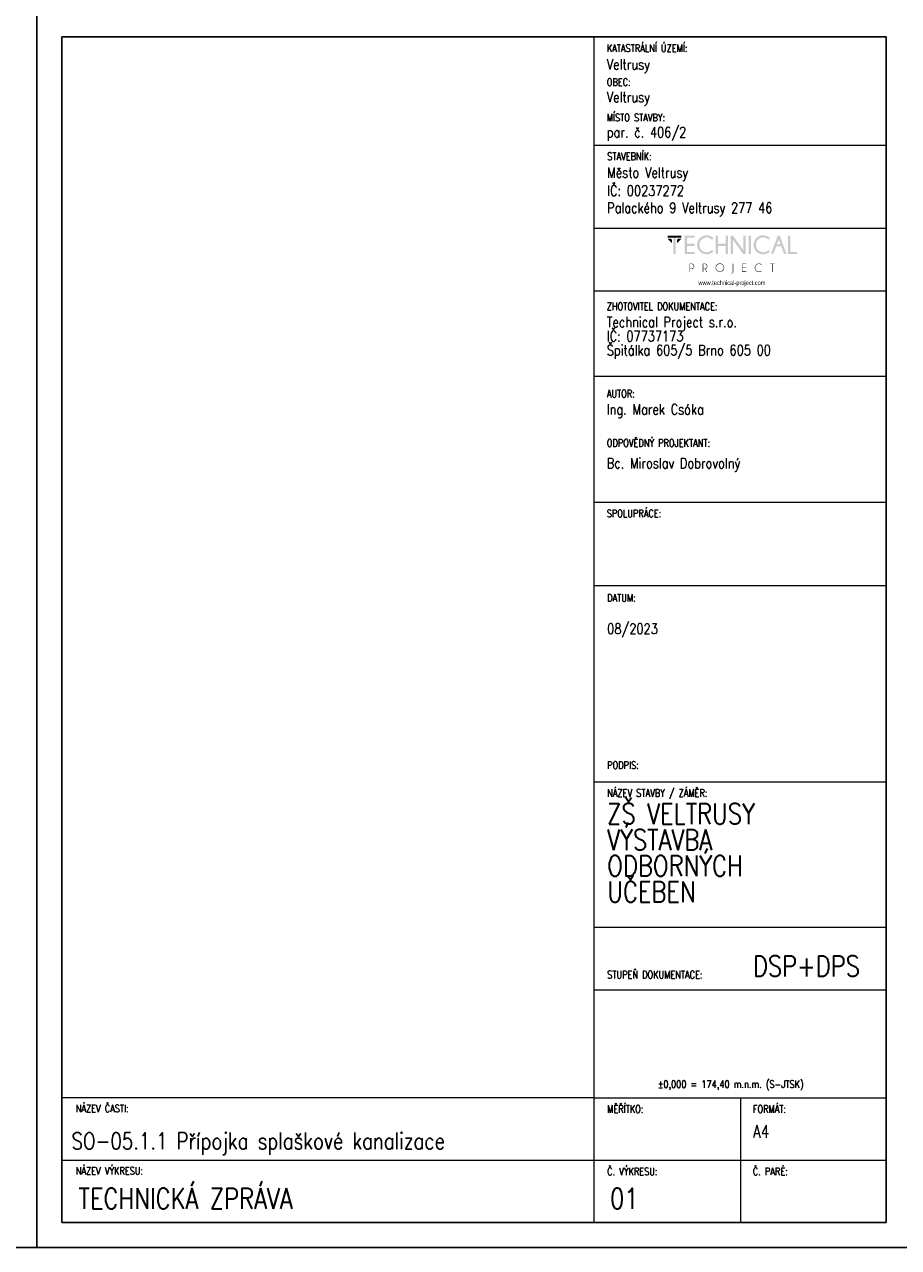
# Model space of a CAD drawing. Header units: millimetres. Extents: x -744 to 2301, y 2052 to 2943.
# Tile 2 of 31: x 198 to 408, y 2052 to 2346. Entities that reach past the tile are written whole.
import ezdxf

# ---------------------------------------------------------------- set-up
doc = ezdxf.new("R2010")
doc.units = ezdxf.units.MM
doc.header["$MEASUREMENT"] = 0
doc.layers.add('NETISK', color=7, linetype='Continuous', plot=False)
doc.layers.add('TP_01_Rozpiska', color=7, linetype='Continuous', lineweight=5)
doc.layers.add('Znojmoprojekt - Popisy.Znojmoprojekt', color=7, linetype='Continuous')
doc.styles.add('GENERATED_STYLE_4', font='arial.ttf')
doc.styles.add('ROMANS', font='romans.shx', dxfattribs={"width": 0.8})

# ---------------------------------------------------------------- blocks, each defined once
blk = doc.blocks.new('*U24')
for p, q in [((-210, 291), (-210, 297)), ((-210, 297), (-210, 0)), ((0, 0), (0, 297)), ((-6, 291), (-204, 291)), ((-204, 291), (-204, 6)), ((-6, 6), (-6, 291)), ((-210, 6), (-210, 0)), ((-204, 6), (-6, 6)), ((-210, 0), (0, 0))]:
    blk.add_line(p, q)
blk = doc.blocks.new('A$C01D51CA2')
at = {"layer": 'TP_01_Rozpiska'}
for points in [[(-45.09, 17.59), (-45.09, 16.91), (-40.45, 16.91), (-40.45, 17.59)], [(-45.09, 16.5), (-43.58, 14.97), (-43.58, 16.09), (-43.97, 16.5)], [(-43.15, 17.03), (-43.15, 11.39), (-42.38, 11.39), (-42.38, 17.03)], [(-40.45, 16.5), (-41.97, 14.97), (-41.97, 16.09), (-41.57, 16.5)], [(-36.03, 17.59), (-36.03, 16.91), (-38.63, 16.91), (-38.63, 14.83), (-36.03, 14.83), (-36.03, 14.15), (-38.63, 14.15), (-38.63, 12.08), (-36.03, 12.08), (-36.03, 11.39), (-39.4, 11.39), (-39.4, 17.59)], [(-28.26, 14.15), (-28.26, 11.39), (-29.05, 11.39), (-29.05, 17.59), (-28.26, 17.59), (-28.26, 14.83), (-25.73, 14.83), (-25.73, 17.59), (-24.94, 17.59), (-24.94, 11.39), (-25.73, 11.39), (-25.73, 14.15)], [(-23.29, 17.59), (-19.78, 12.64), (-19.78, 17.59), (-19, 17.59), (-19, 11.39), (-19.86, 11.39), (-23.29, 16.22), (-23.29, 11.39), (-24.07, 11.39), (-24.07, 17.59)], [(-18, 17.59), (-18, 11.39), (-17.23, 11.39), (-17.23, 17.59)], [(-4.92, 11.41), (-4.92, 17.59), (-4.14, 17.59), (-4.14, 12.08), (-1.91, 12.08), (-1.91, 11.41)], [(-18.85, 8.23), (-18.85, 8.07), (-20.1, 8.07), (-20.1, 6.92), (-18.85, 6.92), (-18.85, 6.76), (-20.1, 6.76), (-20.1, 5.6), (-18.85, 5.6), (-18.85, 5.44), (-20.25, 5.44), (-20.25, 8.23)], [(-10.06, 8.07), (-10.06, 5.44), (-10.22, 5.44), (-10.22, 8.07), (-10.93, 8.07), (-10.93, 8.23), (-9.35, 8.23), (-9.35, 8.07)]]:
    blk.add_hatch(color=256, dxfattribs=at).paths.add_polyline_path(points)
h = blk.add_hatch(color=256, dxfattribs=at)
edge = h.paths.add_edge_path()
edge.add_line((-30.26, 12.76), (-29.72, 12.28))
edge.add_spline(control_points=[(-29.72, 12.28), (-30.41, 11.65), (-31.18, 11.32), (-32.02, 11.32), (-32.02, 11.32), (-32.93, 11.32), (-33.68, 11.64), (-34.31, 12.26), (-34.31, 12.26), (-34.93, 12.89), (-35.23, 13.63), (-35.23, 14.5), (-35.23, 14.5), (-35.23, 15.35), (-34.93, 16.09), (-34.31, 16.72), (-34.31, 16.72), (-33.68, 17.36), (-32.93, 17.67), (-32.02, 17.67), (-32.02, 17.67), (-31.18, 17.67), (-30.41, 17.34), (-29.72, 16.7)], knot_values=[0, 0, 0, 0, 0.041667, 0.041667, 0.041667, 0.041767, 0.083333, 0.083333, 0.083333, 0.083433, 0.125, 0.125, 0.125, 0.1251, 0.166667, 0.166667, 0.166667, 0.166767, 0.208333, 0.208333, 0.208333, 0.208433, 1, 1, 1, 1], degree=3, periodic=0)
edge.add_line((-29.72, 16.7), (-30.26, 16.22))
edge.add_spline(control_points=[(-30.26, 16.22), (-30.82, 16.73), (-31.41, 16.98), (-32.02, 16.98), (-32.02, 16.98), (-32.68, 16.98), (-33.25, 16.73), (-33.73, 16.26), (-33.73, 16.26), (-34.21, 15.78), (-34.45, 15.19), (-34.45, 14.5), (-34.45, 14.5), (-34.45, 13.79), (-34.21, 13.22), (-33.73, 12.72), (-33.73, 12.72), (-33.25, 12.25), (-32.68, 12.02), (-32.02, 12.02), (-32.02, 12.02), (-31.41, 12.02), (-30.82, 12.26), (-30.26, 12.76)], knot_values=[0, 0, 0, 0, 0.041667, 0.041667, 0.041667, 0.041767, 0.083333, 0.083333, 0.083333, 0.083433, 0.125, 0.125, 0.125, 0.1251, 0.166667, 0.166667, 0.166667, 0.166767, 0.208333, 0.208333, 0.208333, 0.208433, 1, 1, 1, 1], degree=3, periodic=0)
h = blk.add_hatch(color=256, dxfattribs=at)
edge = h.paths.add_edge_path()
edge.add_line((-11.41, 12.76), (-10.87, 12.28))
edge.add_spline(control_points=[(-10.87, 12.28), (-11.56, 11.65), (-12.33, 11.32), (-13.17, 11.32), (-13.17, 11.32), (-14.07, 11.32), (-14.83, 11.64), (-15.45, 12.26), (-15.45, 12.26), (-16.08, 12.89), (-16.37, 13.63), (-16.37, 14.5), (-16.37, 14.5), (-16.37, 15.35), (-16.08, 16.09), (-15.45, 16.72), (-15.45, 16.72), (-14.83, 17.36), (-14.07, 17.67), (-13.17, 17.67), (-13.17, 17.67), (-12.33, 17.67), (-11.56, 17.34), (-10.87, 16.7)], knot_values=[0, 0, 0, 0, 0.041667, 0.041667, 0.041667, 0.041767, 0.083333, 0.083333, 0.083333, 0.083433, 0.125, 0.125, 0.125, 0.1251, 0.166667, 0.166667, 0.166667, 0.166767, 0.208333, 0.208333, 0.208333, 0.208433, 1, 1, 1, 1], degree=3, periodic=0)
edge.add_line((-10.87, 16.7), (-11.41, 16.22))
edge.add_spline(control_points=[(-11.41, 16.22), (-11.97, 16.73), (-12.56, 16.98), (-13.17, 16.98), (-13.17, 16.98), (-13.82, 16.98), (-14.4, 16.73), (-14.88, 16.26), (-14.88, 16.26), (-15.35, 15.78), (-15.6, 15.19), (-15.6, 14.5), (-15.6, 14.5), (-15.6, 13.79), (-15.35, 13.22), (-14.88, 12.72), (-14.88, 12.72), (-14.4, 12.25), (-13.82, 12.02), (-13.17, 12.02), (-13.17, 12.02), (-12.56, 12.02), (-11.97, 12.26), (-11.41, 12.76)], knot_values=[0, 0, 0, 0, 0.041667, 0.041667, 0.041667, 0.041767, 0.083333, 0.083333, 0.083333, 0.083433, 0.125, 0.125, 0.125, 0.1251, 0.166667, 0.166667, 0.166667, 0.166767, 0.208333, 0.208333, 0.208333, 0.208433, 1, 1, 1, 1], degree=3, periodic=0)
h = blk.add_hatch(color=256, dxfattribs=at)
h.paths.add_polyline_path([(-7.4, 14.65), (-7.99, 16.29), (-8.6, 14.65)])
h.paths.add_polyline_path([(-7.64, 17.59), (-5.41, 11.41), (-6.21, 11.41), (-7.15, 13.97), (-8.83, 13.97), (-9.78, 11.41), (-10.6, 11.41), (-8.33, 17.59)])
h = blk.add_hatch(color=256, dxfattribs=at)
edge = h.paths.add_edge_path()
edge.add_line((-37.56, 8.07), (-37.56, 6.57))
edge.add_line((-37.56, 6.57), (-37.08, 6.57))
edge.add_spline(control_points=[(-37.08, 6.57), (-36.89, 6.57), (-36.71, 6.64), (-36.56, 6.79), (-36.56, 6.79), (-36.41, 6.94), (-36.34, 7.12), (-36.34, 7.33), (-36.34, 7.33), (-36.34, 7.53), (-36.41, 7.71), (-36.56, 7.86), (-36.56, 7.86), (-36.71, 8), (-36.89, 8.07), (-37.08, 8.07)], knot_values=[0, 0, 0, 0, 0.0625, 0.0625, 0.0625, 0.0626, 0.125, 0.125, 0.125, 0.1251, 0.1875, 0.1875, 0.1875, 0.1876, 1, 1, 1, 1], degree=3, periodic=0)
edge.add_line((-37.08, 8.07), (-37.56, 8.07))
edge = h.paths.add_edge_path()
edge.add_line((-37.56, 6.41), (-37.56, 5.44))
edge.add_line((-37.56, 5.44), (-37.73, 5.44))
edge.add_line((-37.73, 5.44), (-37.73, 8.23))
edge.add_line((-37.73, 8.23), (-36.99, 8.23))
edge.add_spline(control_points=[(-36.99, 8.23), (-36.77, 8.2), (-36.59, 8.12), (-36.44, 7.97), (-36.44, 7.97), (-36.28, 7.79), (-36.18, 7.58), (-36.18, 7.33), (-36.18, 7.33), (-36.18, 7.07), (-36.28, 6.85), (-36.44, 6.67), (-36.44, 6.67), (-36.62, 6.51), (-36.84, 6.41), (-37.08, 6.41)], knot_values=[0, 0, 0, 0, 0.0625, 0.0625, 0.0625, 0.0626, 0.125, 0.125, 0.125, 0.1251, 0.1875, 0.1875, 0.1875, 0.1876, 1, 1, 1, 1], degree=3, periodic=0)
edge.add_line((-37.08, 6.41), (-37.56, 6.41))
h = blk.add_hatch(color=256, dxfattribs=at)
edge = h.paths.add_edge_path()
edge.add_line((-33.17, 8.07), (-33.17, 6.57))
edge.add_line((-33.17, 6.57), (-32.71, 6.57))
edge.add_spline(control_points=[(-32.71, 6.57), (-32.5, 6.57), (-32.32, 6.64), (-32.17, 6.79), (-32.17, 6.79), (-32.02, 6.94), (-31.96, 7.12), (-31.96, 7.33), (-31.96, 7.33), (-31.96, 7.53), (-32.02, 7.71), (-32.17, 7.86), (-32.17, 7.86), (-32.32, 8), (-32.5, 8.07), (-32.71, 8.07)], knot_values=[0, 0, 0, 0, 0.0625, 0.0625, 0.0625, 0.0626, 0.125, 0.125, 0.125, 0.1251, 0.1875, 0.1875, 0.1875, 0.1876, 1, 1, 1, 1], degree=3, periodic=0)
edge.add_line((-32.71, 8.07), (-33.17, 8.07))
edge = h.paths.add_edge_path()
edge.add_line((-32.66, 6.41), (-33.17, 6.41))
edge.add_line((-33.17, 6.41), (-33.17, 5.44))
edge.add_line((-33.17, 5.44), (-33.34, 5.44))
edge.add_line((-33.34, 5.44), (-33.34, 8.23))
edge.add_line((-33.34, 8.23), (-32.61, 8.23))
edge.add_spline(control_points=[(-32.61, 8.23), (-32.4, 8.2), (-32.22, 8.12), (-32.07, 7.97), (-32.07, 7.97), (-31.89, 7.79), (-31.79, 7.58), (-31.79, 7.33), (-31.79, 7.33), (-31.79, 7.07), (-31.89, 6.85), (-32.07, 6.69), (-32.07, 6.69), (-32.19, 6.56), (-32.33, 6.48), (-32.48, 6.44)], knot_values=[0, 0, 0, 0, 0.0625, 0.0625, 0.0625, 0.0626, 0.125, 0.125, 0.125, 0.1251, 0.1875, 0.1875, 0.1875, 0.1876, 1, 1, 1, 1], degree=3, periodic=0)
edge.add_line((-32.48, 6.44), (-31.84, 5.44))
edge.add_line((-31.84, 5.44), (-32.04, 5.44))
edge.add_line((-32.04, 5.44), (-32.66, 6.41))
h = blk.add_hatch(color=256, dxfattribs=at)
edge = h.paths.add_edge_path()
edge.add_spline(control_points=[(-27.62, 8.12), (-27.98, 8.12), (-28.27, 7.99), (-28.52, 7.74), (-28.52, 7.74), (-28.77, 7.49), (-28.9, 7.2), (-28.9, 6.84), (-28.9, 6.84), (-28.9, 6.49), (-28.77, 6.2), (-28.52, 5.95), (-28.52, 5.95), (-28.27, 5.7), (-27.98, 5.57), (-27.62, 5.57), (-27.62, 5.57), (-27.27, 5.57), (-26.98, 5.7), (-26.73, 5.95), (-26.73, 5.95), (-26.47, 6.2), (-26.35, 6.49), (-26.35, 6.84), (-26.35, 6.84), (-26.35, 7.2), (-26.47, 7.49), (-26.73, 7.74), (-26.73, 7.74), (-26.98, 7.99), (-27.27, 8.12), (-27.62, 8.12)], knot_values=[0, 0, 0, 0, 0.03125, 0.03125, 0.03125, 0.03135, 0.0625, 0.0625, 0.0625, 0.0626, 0.09375, 0.09375, 0.09375, 0.09385, 0.125, 0.125, 0.125, 0.1251, 0.15625, 0.15625, 0.15625, 0.15635, 0.1875, 0.1875, 0.1875, 0.1876, 0.21875, 0.21875, 0.21875, 0.21885, 1, 1, 1, 1], degree=3, periodic=0)
edge = h.paths.add_edge_path()
edge.add_spline(control_points=[(-26.61, 7.86), (-26.33, 7.58), (-26.19, 7.23), (-26.19, 6.84), (-26.19, 6.84), (-26.19, 6.44), (-26.33, 6.11), (-26.61, 5.83), (-26.61, 5.83), (-26.89, 5.56), (-27.22, 5.41), (-27.62, 5.41), (-27.62, 5.41), (-28.01, 5.41), (-28.36, 5.56), (-28.64, 5.83), (-28.64, 5.83), (-28.91, 6.11), (-29.05, 6.44), (-29.05, 6.84), (-29.05, 6.84), (-29.05, 7.23), (-28.91, 7.58), (-28.64, 7.86), (-28.64, 7.86), (-28.36, 8.14), (-28.01, 8.28), (-27.62, 8.28), (-27.62, 8.28), (-27.22, 8.28), (-26.89, 8.14), (-26.61, 7.86)], knot_values=[0, 0, 0, 0, 0.03125, 0.03125, 0.03125, 0.03135, 0.0625, 0.0625, 0.0625, 0.0626, 0.09375, 0.09375, 0.09375, 0.09385, 0.125, 0.125, 0.125, 0.1251, 0.15625, 0.15625, 0.15625, 0.15635, 0.1875, 0.1875, 0.1875, 0.1876, 0.21875, 0.21875, 0.21875, 0.21885, 1, 1, 1, 1], degree=3, periodic=0)
h = blk.add_hatch(color=256, dxfattribs=at)
edge = h.paths.add_edge_path()
edge.add_spline(control_points=[(-23.19, 5.39), (-23.19, 5.24), (-23.24, 5.13), (-23.34, 5.05), (-23.34, 5.05), (-23.44, 4.95), (-23.56, 4.9), (-23.69, 4.9)], knot_values=[0, 0, 0, 0, 0.125, 0.125, 0.125, 0.1251, 1, 1, 1, 1], degree=3, periodic=0)
edge.add_line((-23.69, 4.9), (-23.69, 5.05))
edge.add_spline(control_points=[(-23.69, 5.05), (-23.59, 5.05), (-23.52, 5.08), (-23.44, 5.14), (-23.44, 5.14), (-23.39, 5.21), (-23.36, 5.29), (-23.36, 5.41)], knot_values=[0, 0, 0, 0, 0.125, 0.125, 0.125, 0.1251, 1, 1, 1, 1], degree=3, periodic=0)
edge.add_line((-23.36, 5.41), (-23.36, 8.23))
edge.add_line((-23.36, 8.23), (-23.19, 8.23))
edge.add_line((-23.19, 8.23), (-23.19, 5.39))
h = blk.add_hatch(color=256, dxfattribs=at)
edge = h.paths.add_edge_path()
edge.add_line((-13.73, 5.88), (-13.61, 5.79))
edge.add_spline(control_points=[(-13.61, 5.79), (-13.87, 5.54), (-14.2, 5.41), (-14.56, 5.41), (-14.56, 5.41), (-14.96, 5.41), (-15.3, 5.56), (-15.58, 5.83), (-15.58, 5.83), (-15.86, 6.11), (-15.99, 6.44), (-15.99, 6.84), (-15.99, 6.84), (-15.99, 7.23), (-15.86, 7.58), (-15.58, 7.86), (-15.58, 7.86), (-15.3, 8.14), (-14.96, 8.27), (-14.56, 8.27), (-14.56, 8.27), (-14.2, 8.27), (-13.87, 8.15), (-13.61, 7.89)], knot_values=[0, 0, 0, 0, 0.041667, 0.041667, 0.041667, 0.041767, 0.083333, 0.083333, 0.083333, 0.083433, 0.125, 0.125, 0.125, 0.1251, 0.166667, 0.166667, 0.166667, 0.166767, 0.208333, 0.208333, 0.208333, 0.208433, 1, 1, 1, 1], degree=3, periodic=0)
edge.add_line((-13.61, 7.89), (-13.73, 7.79))
edge.add_spline(control_points=[(-13.73, 7.79), (-13.97, 8), (-14.25, 8.1), (-14.56, 8.1), (-14.56, 8.1), (-14.93, 8.1), (-15.22, 7.99), (-15.47, 7.74), (-15.47, 7.74), (-15.72, 7.49), (-15.85, 7.2), (-15.85, 6.84), (-15.85, 6.84), (-15.85, 6.49), (-15.72, 6.2), (-15.47, 5.95), (-15.47, 5.95), (-15.22, 5.7), (-14.93, 5.57), (-14.56, 5.57), (-14.56, 5.57), (-14.25, 5.57), (-13.97, 5.67), (-13.73, 5.88)], knot_values=[0, 0, 0, 0, 0.041667, 0.041667, 0.041667, 0.041767, 0.083333, 0.083333, 0.083333, 0.083433, 0.125, 0.125, 0.125, 0.1251, 0.166667, 0.166667, 0.166667, 0.166767, 0.208333, 0.208333, 0.208333, 0.208433, 1, 1, 1, 1], degree=3, periodic=0)
at = {"layer": 'Znojmoprojekt - Popisy.Znojmoprojekt', "color": 7, "linetype": 'Continuous', "lineweight": 13, "insert": (-23.61, 1.59), "char_height": 1.5, "width": 19.5072, "attachment_point": 5, "style": 'GENERATED_STYLE_4'}
blk.add_mtext('\\A1;{\\fBahnschrift Light|b0|i0|c238|p34;\\W0.75;www.technical-project.com}', dxfattribs=at)

msp = doc.modelspace()

# ---------------------------------------------------------------- linework, layer by layer
at = {"layer": 'TP_01_Rozpiska'}
for p, q in [((334.88, 2057.81), (334.88, 2342.81)), ((334.88, 2316.81), (404.98, 2316.81)), ((334.88, 2296.81), (404.88, 2296.81)), ((334.88, 2281.74), (404.88, 2281.74)), ((334.88, 2261.29), (404.88, 2261.29)), ((334.88, 2230.98), (404.88, 2230.98)), ((334.88, 2210.98), (404.88, 2210.98)), ((334.88, 2163.78), (404.98, 2163.78)), ((334.88, 2128.78), (404.98, 2128.78)), ((334.88, 2087.81), (206.98, 2087.81)), ((206.98, 2057.81), (206.98, 2087.81)), ((334.88, 2087.81), (404.98, 2087.81)), ((369.98, 2087.81), (369.98, 2057.81)), ((206.98, 2072.81), (404.98, 2072.81))]:
    msp.add_line(p, q, dxfattribs=at)
at = {"layer": 'TP_01_Rozpiska', "color": 7, "linetype": 'Continuous', "lineweight": 13}
msp.add_line((334.88, 2113.78), (404.98, 2113.78), dxfattribs=at)

# ---------------------------------------------------------------- block references
at = {"xscale": 0.7200000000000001, "yscale": 0.7200000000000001, "zscale": 0.7200000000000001}
msp.add_blockref('A$C01D51CA2', (384.95, 2282.4), dxfattribs=at)
at = {"layer": 'NETISK'}
for p in [(200.98, 2051.81), (410.98, 2051.81)]:
    msp.add_blockref('*U24', p, dxfattribs=at)

# ---------------------------------------------------------------- texts
at = {"color": 7, "linetype": 'Continuous', "lineweight": 0, "char_height": 1.8, "attachment_point": 1, "style": 'ROMANS'}
for s, insert in [('\\A1;KATASTRÁLNÍ ÚZEMÍ:', (337.88, 2341)), ('\\A1;OBEC:', (337.88, 2332.84)), ('\\A1;MÍSTO STAVBY:', (337.88, 2324.33)), ('\\A1;STAVEBNÍK:', (337.98, 2315)), ('\\A1;ZHOTOVITEL DOKUMENTACE:', (337.88, 2278.94)), ('\\A1;AUTOR:', (337.88, 2257.96)), ('\\A1;ODPOVĚDNÝ PROJEKTANT:', (337.88, 2246.1)), ('\\A1;SPOLUPRÁCE:', (337.88, 2229.17)), ('\\A1;DATUM:', (337.98, 2208.88)), ('\\A1;PODPIS:', (337.98, 2168.66)), ('\\A1;NÁZEV STAVBY / ZÁMĚR:', (337.98, 2161.97)), ('\\A1;STUPEŇ DOKUMENTACE:', (337.98, 2118.3)), ('\\A1;±0,000 = 174,40 m.n.m. (S-JTSK)', (350.12, 2091.98)), ('\\A1;NÁZEV ČASTI:', (210.29, 2086.14)), ('\\A1;{\\Fromand|c238;MĚŘÍTKO:}', (337.98, 2086)), ('\\A1;FORMÁT:', (372.98, 2086)), ('\\A1;NÁZEV VÝKRESU:', (210.29, 2071.14)), ('\\A1;{\\Fromand|c238;Č. VÝKRESU:}', (337.98, 2071)), ('\\A1;{\\Fromand|c238;Č. PARÉ:}', (372.98, 2071))]:
    msp.add_mtext(s, dxfattribs=dict(at, insert=insert))
at = {"color": 7, "linetype": 'Continuous', "lineweight": 25, "style": 'ROMANS'}
for s, insert, char_height, attachment_point in [('\\A1;Veltrusy', (337.88, 2334.12), 2.5, 7), ('\\A1;Veltrusy', (337.88, 2326.26), 2.5, 7), ('\\A1;par. č. 406/2', (337.88, 2317.81), 2.5, 7), ('\\A1;Město Veltrusy', (337.98, 2308.12), 2.5, 7), ('\\A1;IČ: 00237272', (337.98, 2304.6), 2.5, 7), ('\\A1;Palackého 9 Veltrusy 277 46', (337.98, 2299.65), 2.5, 7), ('\\A1;Ing. Marek Csóka', (337.88, 2254.54), 2.5, 1), ('\\A1;08/2023', (337.98, 2201.8), 2.5, 1), ('\\A1;DSP+DPS', (372.98, 2121.96), 5, 1), ('\\A1;SO-05.1.1 Přípojka splaškové kanalizace', (209.3, 2079.42), 4, 1), ('\\A1;A4', (373.02, 2081.19), 3, 1), ('\\A1;TECHNICKÁ ZPRÁVA', (210.96, 2066.08), 5, 1), ('\\A1;01', (338.68, 2066.08), 5, 1)]:
    msp.add_mtext(s, dxfattribs=dict(at, insert=insert, char_height=char_height, attachment_point=attachment_point))
at = {"color": 7, "linetype": 'Continuous', "lineweight": 25, "char_height": 2.5, "attachment_point": 1, "style": 'ROMANS'}
for s, insert, line_spacing_factor in [('\\A1;Technical Project s.r.o.\\PIČ: 07737173\\PŠpitálka 605/5 Brno 605 00', (337.88, 2275.52), 0.811616), ('\\A1;Bc. Miroslav Dobrovolný', (337.88, 2241.59), 0.783211)]:
    msp.add_mtext(s, dxfattribs=dict(at, insert=insert, line_spacing_factor=line_spacing_factor))
at = {"color": 7, "linetype": 'Continuous', "lineweight": 25, "insert": (337.98, 2158.57), "char_height": 5, "width": 48.0061, "attachment_point": 1, "line_spacing_factor": 0.75, "style": 'ROMANS'}
msp.add_mtext('\\A1;ZŠ VELTRUSY  VÝSTAVBA \\PODBORNÝCH \\PUČEBEN', dxfattribs=at)

doc.saveas('drawing.dxf')
